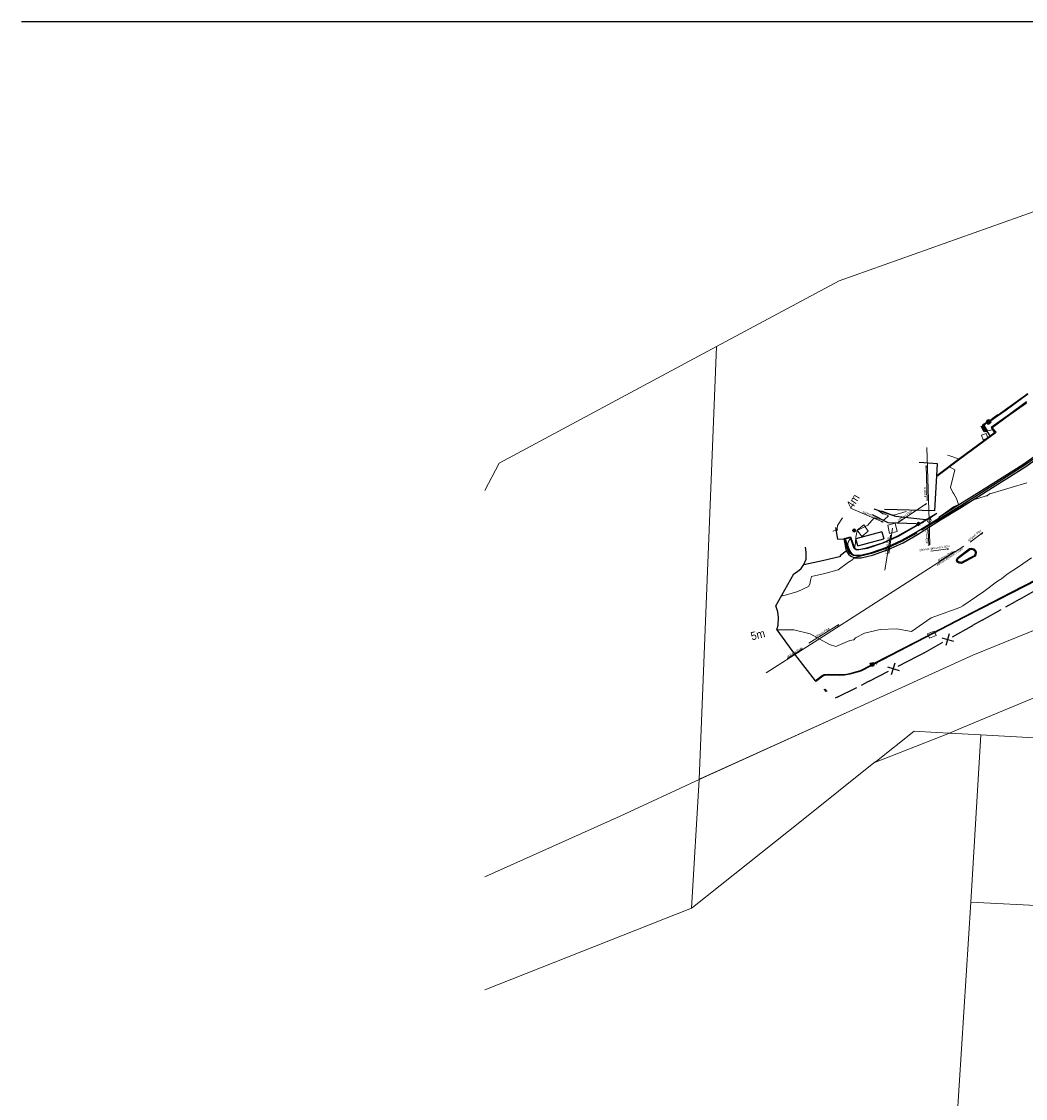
# Model space of a CAD drawing. Header units: millimetres. Extents: x -79464 to -76785, y -3788210 to -3782955.
# Tile 93 of 131: x -79265 to -79080, y -3783948 to -3783750. Entities that reach past the tile are written whole.
import ezdxf
from ezdxf.enums import TextEntityAlignment as Align
from ezdxf.lldxf.tags import DXFTag

# ---------------------------------------------------------------- set-up
doc = ezdxf.new("R2010")
doc.units = ezdxf.units.MM
doc.header["$LTSCALE"] = 8
doc.header["$MEASUREMENT"] = 0
doc.linetypes.add('DASHED', pattern=[0.75, 0.5, -0.25])
for name, color, linetype in [('BUILDINGS', 7, 'Continuous'), ('EDGE OF CONCRETE', 7, 'Continuous'), ('EDGE OF PAVING', 7, 'Continuous'), ('ELECTRICAL', 7, 'Continuous'), ('FENCE', 7, 'Continuous'), ('GCONTOUR1', 7, 'Continuous'), ('GRID', 7, 'Continuous'), ('LEGEND', 7, 'Continuous'), ('MCONTOUR1', 7, 'Continuous'), ('SEWER MANHOLE', 7, 'Continuous'), ('SG GIS CADASTRAL', 7, 'Continuous'), ('STORMWATER MANHOLE', 7, 'Continuous'), ('WALLS', 7, 'Continuous')]:
    doc.layers.add(name, color=color, linetype=linetype)
doc.styles.add('Arial Narrow', font='arial.ttf', dxfattribs={"height": 1})
doc.styles.add('Arial Unicode MS', font='arial.ttf', dxfattribs={"height": 1})
doc.styles.add('Style-Arial', font='arial.ttf')
tags = doc.linetypes.add('DASHED0', pattern=[1, 0.5, -0.5]).pattern_tags.tags
tags[6:7] = [DXFTag(74, 4), DXFTag(75, 0), DXFTag(340, '0'), DXFTag(46, 0.0), DXFTag(50, 0.0), DXFTag(44, 0.0), DXFTag(45, 0.0)]
tags[4:5] = [DXFTag(74, 4), DXFTag(75, 0), DXFTag(340, '0'), DXFTag(46, 0.0), DXFTag(50, 0.0), DXFTag(44, 0.0), DXFTag(45, 0.0)]

# ---------------------------------------------------------------- blocks, each defined once
blk = doc.blocks.new('LAMP POST TMH11.PAT', base_point=(-78906.42, -3783831.88))
at = {"layer": 'LEGEND', "color": 7, "lineweight": 18}
for p, q in [((-78907.42, -3783831.88), (-78907.84, -3783831.88)), ((-78907.13, -3783831.17), (-78907.42, -3783830.87)), ((-78907.09, -3783832.63), (-78907.42, -3783832.89)), ((-78906.42, -3783830.46), (-78906.42, -3783830.87)), ((-78906.42, -3783832.88), (-78906.42, -3783833.3)), ((-78905.42, -3783830.87), (-78905.71, -3783831.17)), ((-78905.71, -3783832.59), (-78905.41, -3783832.88)), ((-78905.42, -3783831.88), (-78905, -3783831.88))]:
    blk.add_line(p, q, dxfattribs=at)
blk.add_circle((-78906.42, -3783831.88, 5.39), 1, dxfattribs=at)
at = {"layer": 'LEGEND', "color": 1, "lineweight": 18}
blk.add_circle((-78906.42, -3783831.88, 5.39), 0.502, dxfattribs=at)
at = {"layer": 'LEGEND', "color": 7, "style": 'Arial Unicode MS', "width": 0.5}
blk.add_text('LP', height=1.254, dxfattribs=at).set_placement((-78904.03, -3783832.18, 5.35), align=Align.BOTTOM_LEFT)

msp = doc.modelspace()

# ---------------------------------------------------------------- linework, layer by layer
at = {"layer": 'BUILDINGS', "color": 6, "lineweight": 25}
for p, q in [((-79096.52, -3783831.3, 4.54), (-79099.91, -3783831.04, 4.54)), ((-79097.02, -3783839.91, 4.64), (-79096.52, -3783831.3, 4.54)), ((-79097.02, -3783839.91, 4.64), (-79106.26, -3783839.67, 4.38)), ((-79106.74, -3783843.78, 4.6), (-79111.52, -3783845.08, 4.53)), ((-79111.17, -3783846.38, 4.6), (-79111.52, -3783845.08, 4.53)), ((-79111.17, -3783846.38, 4.53), (-79106.38, -3783845.08, 4.6)), ((-79106.74, -3783843.78, 4.53), (-79106.38, -3783845.08, 4.6))]:
    msp.add_line(p, q, dxfattribs=at)
at = {"layer": 'EDGE OF CONCRETE', "color": 252, "lineweight": 25}
for p, q in [((-79087.54, -3783823.47, 4.46), (-79087.05, -3783823.15, 4.48)), ((-79087.05, -3783823.15, 4.48), (-79086.74, -3783823.71, 4.56)), ((-79087.13, -3783824.06, 4.54), (-79087.54, -3783823.47, 4.46)), ((-79086.74, -3783823.71, 4.56), (-79087.13, -3783824.06, 4.54)), ((-79108.93, -3783867.89, 5.17), (-79108.33, -3783867.78, 5.08)), ((-79108.72, -3783868.46, 5.2), (-79108.93, -3783867.89, 5.17)), ((-79108.25, -3783868.34, 5.19), (-79108.72, -3783868.46, 5.2)), ((-79108.33, -3783867.78, 5.08), (-79108.25, -3783868.34, 5.19))]:
    msp.add_line(p, q, dxfattribs=at)
at = {"layer": 'EDGE OF CONCRETE', "color": 252, "lineweight": 15}
for p, q in [((-79087.6, -3783825.7, 5.05), (-79088.45, -3783826.02, 4.98)), ((-79087.6, -3783825.7, 5.05), (-79088.45, -3783826.02, 4.98)), ((-79088.13, -3783826.85, 5.05), (-79088.45, -3783826.02, 4.98)), ((-79088.13, -3783826.85, 5.05), (-79088.45, -3783826.02, 4.98)), ((-79088.13, -3783826.85, 4.98), (-79087.29, -3783826.53, 5.05)), ((-79088.13, -3783826.85, 4.98), (-79087.29, -3783826.53, 5.05)), ((-79087.6, -3783825.7, 4.98), (-79087.29, -3783826.53, 5.05)), ((-79087.6, -3783825.7, 4.98), (-79087.29, -3783826.53, 5.05)), ((-79111.29, -3783843.49, 5.05), (-79110.09, -3783842.5, 4.98)), ((-79109.25, -3783843.63, 5.05), (-79110.09, -3783842.5, 4.98)), ((-79104.29, -3783842.21, 4.98), (-79105.68, -3783842.57, 5.05)), ((-79105.33, -3783844.06, 4.98), (-79105.68, -3783842.57, 5.05)), ((-79104.29, -3783842.21, 5.05), (-79103.93, -3783843.7, 4.98)), ((-79111.29, -3783843.49, 4.98), (-79110.44, -3783844.61, 5.05)), ((-79109.25, -3783843.63, 4.98), (-79110.44, -3783844.61, 5.05)), ((-79105.33, -3783844.06, 5.05), (-79103.93, -3783843.7, 4.98)), ((-79098.39, -3783862.52, 5.05), (-79097.13, -3783862.04, 4.98)), ((-79098.39, -3783862.52, 5.05), (-79097.13, -3783862.04, 4.98)), ((-79098.39, -3783862.52, 4.98), (-79098.01, -3783863.33, 5.05)), ((-79098.39, -3783862.52, 4.98), (-79098.01, -3783863.33, 5.05)), ((-79096.75, -3783862.85, 4.98), (-79098.01, -3783863.33, 5.05)), ((-79096.75, -3783862.85, 4.98), (-79098.01, -3783863.33, 5.05)), ((-79096.75, -3783862.85, 5.05), (-79097.13, -3783862.04, 4.98)), ((-79096.75, -3783862.85, 5.05), (-79097.13, -3783862.04, 4.98))]:
    msp.add_line(p, q, dxfattribs=at)
at = {"layer": 'EDGE OF PAVING', "color": 1, "lineweight": 25}
for p, q in [((-79079.93, -3783818.39, 4.51), (-79083.99, -3783821.34, 4.52)), ((-79079.92, -3783818.5, 4.59), (-79083.92, -3783821.4, 4.57)), ((-79083.99, -3783821.34, 4.52), (-79086.85, -3783823.44, 4.51)), ((-79080.16, -3783819.89, 4.57), (-79083.28, -3783822.2, 4.57)), ((-79080.18, -3783820.13, 4.45), (-79083.19, -3783822.28, 4.44)), ((-79083.92, -3783821.4, 4.57), (-79086.87, -3783823.53, 4.54)), ((-79083.28, -3783822.2, 4.57), (-79086.68, -3783824.62, 4.55)), ((-79083.19, -3783822.28, 4.44), (-79086.45, -3783824.65, 4.43)), ((-79088.22, -3783824.2, 4.45), (-79088.26, -3783824.36, 4.45)), ((-79088.26, -3783824.36, 4.45), (-79087.59, -3783825.4, 4.42)), ((-79087.42, -3783823.66, 4.5), (-79088.22, -3783824.2, 4.45)), ((-79087.36, -3783823.73, 4.57), (-79088.13, -3783824.25, 4.49)), ((-79088.13, -3783824.25, 4.49), (-79087.45, -3783825.28, 4.49)), ((-79087.59, -3783825.4, 4.42), (-79087.45, -3783825.28, 4.49)), ((-79087.45, -3783825.28, 4.49), (-79086.88, -3783826.13, 4.43)), ((-79086.68, -3783824.62, 4.55), (-79086.02, -3783825.57, 4.42)), ((-79086.45, -3783824.65, 4.43), (-79085.76, -3783825.48, 4.43)), ((-79086.86, -3783826.19, 4.4), (-79092.43, -3783830.31, 4.5)), ((-79086.84, -3783826.3, 4.43), (-79092.39, -3783830.4, 4.46)), ((-79086.88, -3783826.13, 4.43), (-79086.86, -3783826.19, 4.4)), ((-79086.02, -3783825.57, 4.42), (-79086.86, -3783826.19, 4.4)), ((-79085.94, -3783825.65, 4.42), (-79086.84, -3783826.3, 4.43)), ((-79085.76, -3783825.48, 4.43), (-79085.94, -3783825.65, 4.42)), ((-79080.85, -3783831.38, 4.38), (-79077.5, -3783829.07, 4.33)), ((-79092.43, -3783830.31, 4.5), (-79096.67, -3783833.49, 4.57)), ((-79092.39, -3783830.4, 4.46), (-79096.66, -3783833.58, 4.54)), ((-79080.48, -3783831.9, 4.39), (-79077.17, -3783829.57, 4.36)), ((-79087.91, -3783835.88, 4.47), (-79080.85, -3783831.38, 4.38)), ((-79087.56, -3783836.38, 4.48), (-79080.48, -3783831.9, 4.39)), ((-79092.46, -3783838.71, 4.49), (-79087.91, -3783835.88, 4.47)), ((-79092.13, -3783839.23, 4.52), (-79087.56, -3783836.38, 4.48)), ((-79096.27, -3783841.06, 4.5), (-79092.46, -3783838.71, 4.49)), ((-79108.54, -3783840.62, 4.44), (-79105.63, -3783842.07, 4.53)), ((-79104.18, -3783840.95, 4.53), (-79108.15, -3783839.62, 4.49)), ((-79098.68, -3783841.56, 4.58), (-79104.18, -3783840.95, 4.53)), ((-79098.68, -3783841.56, 4.58), (-79097.88, -3783841.07, 4.56)), ((-79097.88, -3783841.07, 4.56), (-79096.67, -3783840.36, 4.52)), ((-79096.74, -3783840.5, 4.62), (-79097.82, -3783841.18, 4.61)), ((-79095.95, -3783841.6, 4.51), (-79092.13, -3783839.23, 4.52)), ((-79115.25, -3783842.99, 3.93), (-79114.9, -3783845.12, 4.22)), ((-79105.63, -3783842.07, 4.53), (-79100.46, -3783842.27, 4.6)), ((-79103.8, -3783844.49, 4.72), (-79100.31, -3783842.54, 4.63)), ((-79100.26, -3783842.62, 4.71), (-79103.78, -3783844.61, 4.75)), ((-79100.46, -3783842.27, 4.6), (-79100.32, -3783842.51, 4.63)), ((-79100.42, -3783843.86, 4.67), (-79096.29, -3783841.24, 4.63)), ((-79100.32, -3783842.51, 4.63), (-79100.31, -3783842.54, 4.63)), ((-79100.31, -3783842.54, 4.63), (-79099.74, -3783842.26, 4.59)), ((-79099.7, -3783842.29, 4.64), (-79100.26, -3783842.62, 4.71)), ((-79100.18, -3783844.26, 4.56), (-79095.95, -3783841.6, 4.51)), ((-79099.74, -3783842.26, 4.59), (-79098.68, -3783841.56, 4.58)), ((-79098.61, -3783841.65, 4.66), (-79099.7, -3783842.29, 4.64)), ((-79097.82, -3783841.18, 4.61), (-79098.61, -3783841.65, 4.66)), ((-79114.9, -3783845.12, 4.22), (-79113.72, -3783845.07, 4.35)), ((-79113.72, -3783845.07, 4.35), (-79113.31, -3783847.24, 4.41)), ((-79113.6, -3783845.02, 4.34), (-79112.49, -3783844.69, 4.42)), ((-79112.54, -3783844.8, 4.49), (-79113.51, -3783845.13, 4.45)), ((-79111.91, -3783846.63, 4.59), (-79112.54, -3783844.8, 4.49)), ((-79112.49, -3783844.69, 4.42), (-79111.84, -3783846.58, 4.49)), ((-79106.58, -3783845.78, 4.7), (-79103.8, -3783844.49, 4.72)), ((-79103.78, -3783844.61, 4.75), (-79106.58, -3783845.86, 4.78)), ((-79103.07, -3783845.33, 4.74), (-79100.42, -3783843.86, 4.67)), ((-79102.81, -3783845.77, 4.61), (-79100.18, -3783844.26, 4.56)), ((-79120.69, -3783847.54, 4.25), (-79120.79, -3783846.58, 4.25)), ((-79113.51, -3783845.13, 4.45), (-79112.79, -3783847.04, 4.53)), ((-79112.79, -3783847.04, 4.53), (-79112.48, -3783847.6, 4.57)), ((-79111.9, -3783846.64, 4.58), (-79111.91, -3783846.63, 4.59)), ((-79111.83, -3783846.81, 4.6), (-79111.9, -3783846.64, 4.58)), ((-79111.84, -3783846.58, 4.49), (-79111.8, -3783846.62, 4.51)), ((-79111.48, -3783847.11, 4.64), (-79111.83, -3783846.81, 4.6)), ((-79111.8, -3783846.62, 4.51), (-79111.79, -3783846.79, 4.54)), ((-79111.79, -3783846.79, 4.54), (-79111.45, -3783846.98, 4.54)), ((-79111.45, -3783846.98, 4.54), (-79110.96, -3783847.01, 4.59)), ((-79109.46, -3783846.82, 4.7), (-79110.98, -3783847.09, 4.66)), ((-79110.96, -3783847.01, 4.59), (-79109.5, -3783846.72, 4.63)), ((-79109.5, -3783846.72, 4.63), (-79106.58, -3783845.78, 4.7)), ((-79106.58, -3783845.86, 4.78), (-79109.46, -3783846.82, 4.7)), ((-79108.67, -3783847.55, 4.71), (-79105.82, -3783846.62, 4.74)), ((-79108.48, -3783848.07, 4.58), (-79105.61, -3783847.02, 4.62)), ((-79105.82, -3783846.62, 4.74), (-79103.07, -3783845.33, 4.74)), ((-79105.61, -3783847.02, 4.62), (-79102.81, -3783845.77, 4.61)), ((-79092.84, -3783848.53, 4.75), (-79090.66, -3783846.82, 4.72)), ((-79092.74, -3783848.61, 4.88), (-79090.6, -3783847.04, 4.85)), ((-79090.66, -3783846.82, 4.72), (-79090.3, -3783846.76, 4.72)), ((-79090.6, -3783847.04, 4.85), (-79090.26, -3783846.94, 4.85)), ((-79090.3, -3783846.76, 4.72), (-79089.87, -3783846.9, 4.73)), ((-79090.26, -3783846.94, 4.85), (-79089.99, -3783847.04, 4.84)), ((-79089.99, -3783847.04, 4.84), (-79089.67, -3783847.26, 4.86)), ((-79089.87, -3783846.9, 4.73), (-79089.57, -3783847.2, 4.75)), ((-79121.13, -3783849.79, 4.39), (-79120.69, -3783848.78, 4.31)), ((-79121.13, -3783849.79, 4.39), (-79117.66, -3783849.04, 4.39)), ((-79120.69, -3783848.78, 4.31), (-79120.69, -3783847.54, 4.25)), ((-79117.66, -3783849.04, 4.39), (-79114.32, -3783848.27, 4.4)), ((-79114.34, -3783848.06, 4.39), (-79113.31, -3783847.24, 4.41)), ((-79114.32, -3783848.27, 4.4), (-79114.34, -3783848.06, 4.39)), ((-79113.31, -3783847.24, 4.41), (-79112.87, -3783847.9, 4.44)), ((-79112.87, -3783847.9, 4.44), (-79112.45, -3783848.25, 4.46)), ((-79112.48, -3783847.6, 4.57), (-79112.27, -3783847.83, 4.61)), ((-79112.45, -3783848.25, 4.46), (-79112.05, -3783848.42, 4.48)), ((-79112.27, -3783847.83, 4.61), (-79111.96, -3783848.01, 4.63)), ((-79112.05, -3783848.42, 4.48), (-79111.66, -3783848.53, 4.5)), ((-79111.96, -3783848.01, 4.63), (-79111.61, -3783848.07, 4.63)), ((-79111.66, -3783848.53, 4.5), (-79110.54, -3783848.56, 4.54)), ((-79111.61, -3783848.07, 4.63), (-79110.65, -3783848.04, 4.67)), ((-79110.98, -3783847.09, 4.66), (-79111.48, -3783847.11, 4.64)), ((-79110.65, -3783848.04, 4.67), (-79108.67, -3783847.55, 4.71)), ((-79110.54, -3783848.56, 4.54), (-79108.48, -3783848.07, 4.58)), ((-79093.01, -3783848.96, 4.75), (-79092.84, -3783848.53, 4.75)), ((-79092.89, -3783849.33, 4.77), (-79093.01, -3783848.96, 4.75)), ((-79092.87, -3783848.92, 4.89), (-79092.74, -3783848.61, 4.88)), ((-79092.76, -3783849.22, 4.9), (-79092.87, -3783848.92, 4.89)), ((-79089.78, -3783848.17, 4.88), (-79092.17, -3783849.4, 4.91)), ((-79089.73, -3783848.32, 4.75), (-79092.13, -3783849.57, 4.78)), ((-79089.57, -3783847.89, 4.87), (-79089.78, -3783848.17, 4.88)), ((-79089.46, -3783847.98, 4.76), (-79089.73, -3783848.32, 4.75)), ((-79089.67, -3783847.26, 4.86), (-79089.59, -3783847.54, 4.85)), ((-79089.59, -3783847.54, 4.85), (-79089.57, -3783847.89, 4.87)), ((-79089.57, -3783847.2, 4.75), (-79089.41, -3783847.54, 4.75)), ((-79089.41, -3783847.54, 4.75), (-79089.46, -3783847.98, 4.76)), ((-79122.28, -3783851.08, 4.34), (-79121.61, -3783850.49, 4.37)), ((-79121.61, -3783850.49, 4.37), (-79121.13, -3783849.79, 4.39)), ((-79092.54, -3783849.55, 4.79), (-79092.89, -3783849.33, 4.77)), ((-79092.17, -3783849.4, 4.91), (-79092.76, -3783849.22, 4.9)), ((-79092.13, -3783849.57, 4.78), (-79092.54, -3783849.55, 4.79)), ((-79082.93, -3783854.87, 5.08), (-79073.08, -3783849.8, 5.12)), ((-79073.04, -3783849.97, 5.23), (-79082.79, -3783855, 5.26)), ((-79126.24, -3783857.35, 4.57), (-79122.91, -3783851.49, 4.32)), ((-79122.91, -3783851.49, 4.32), (-79122.28, -3783851.08, 4.34)), ((-79091.68, -3783859.42, 5.06), (-79082.93, -3783854.87, 5.08)), ((-79082.79, -3783855, 5.26), (-79091.54, -3783859.48, 5.19)), ((-79125.86, -3783858.48, 4.69), (-79126.24, -3783857.35, 4.57)), ((-79125.77, -3783859.55, 4.81), (-79125.86, -3783858.48, 4.69)), ((-79126.08, -3783861.81, 5), (-79125.85, -3783860.93, 4.9)), ((-79125.85, -3783860.93, 4.9), (-79125.77, -3783859.55, 4.81)), ((-79100.38, -3783863.93, 5.04), (-79091.68, -3783859.42, 5.06)), ((-79091.54, -3783859.48, 5.19), (-79100.36, -3783864.06, 5.18)), ((-79126.08, -3783861.81, 5), (-79122.79, -3783866.26, 5.17)), ((-79108.29, -3783868, 5.12), (-79100.38, -3783863.93, 5.04)), ((-79100.36, -3783864.06, 5.18), (-79108.27, -3783868.18, 5.16)), ((-79122.79, -3783866.26, 5.17), (-79118.99, -3783871.15, 5.24)), ((-79110.7, -3783869.23, 5.15), (-79108.8, -3783868.25, 5.13)), ((-79108.74, -3783868.42, 5.19), (-79110.61, -3783869.4, 5.29)), ((-79118.8, -3783870.96, 5.24), (-79117.7, -3783870.17, 5.21)), ((-79117.63, -3783870.3, 5.37), (-79118.66, -3783871.08, 5.42)), ((-79117.7, -3783870.17, 5.21), (-79117.37, -3783870.01, 5.2)), ((-79117.29, -3783870.16, 5.3), (-79117.63, -3783870.3, 5.37)), ((-79117.37, -3783870.01, 5.2), (-79116.61, -3783869.94, 5.17)), ((-79116.62, -3783870.12, 5.34), (-79117.29, -3783870.16, 5.3)), ((-79114.61, -3783870.18, 5.29), (-79116.62, -3783870.12, 5.34)), ((-79116.61, -3783869.94, 5.17), (-79114.59, -3783870.02, 5.16)), ((-79113.6, -3783870.13, 5.3), (-79114.61, -3783870.18, 5.29)), ((-79114.59, -3783870.02, 5.16), (-79113.57, -3783869.98, 5.16)), ((-79112.64, -3783869.96, 5.28), (-79113.6, -3783870.13, 5.3)), ((-79113.57, -3783869.98, 5.16), (-79112.63, -3783869.83, 5.14)), ((-79110.61, -3783869.4, 5.29), (-79112.64, -3783869.96, 5.28)), ((-79112.63, -3783869.83, 5.14), (-79110.7, -3783869.23, 5.15)), ((-79118.99, -3783871.15, 5.24), (-79118.8, -3783870.96, 5.24)), ((-79118.88, -3783871.31, 5.24), (-79118.99, -3783871.15, 5.24)), ((-79118.66, -3783871.08, 5.42), (-79118.88, -3783871.31, 5.24))]:
    msp.add_line(p, q, dxfattribs=at)
at = {"layer": 'EDGE OF PAVING', "color": 1, "linetype": 'DASHED0', "lineweight": 25}
for p, q in [((-79077.36, -3783829.39, 4.31), (-79080.64, -3783831.65, 4.35)), ((-79080.64, -3783831.65, 4.35), (-79087.71, -3783836.09, 4.43)), ((-79087.71, -3783836.09, 4.43), (-79092.24, -3783838.97, 4.45)), ((-79092.24, -3783838.97, 4.45), (-79096.06, -3783841.32, 4.48))]:
    msp.add_line(p, q, dxfattribs=at)
at = {"layer": 'EDGE OF PAVING', "color": 1, "linetype": 'DASHED', "lineweight": 25}
for p, q in [((-79096.06, -3783841.32, 4.48), (-79100.34, -3783844.02, 4.53)), ((-79113.6, -3783845.02, 4.34), (-79113.72, -3783845.07, 4.35)), ((-79113.63, -3783845.17, 4.32), (-79113.6, -3783845.02, 4.34)), ((-79100.34, -3783844.02, 4.53), (-79103.01, -3783845.47, 4.6)), ((-79113.01, -3783847.06, 4.38), (-79113.63, -3783845.17, 4.32)), ((-79112.65, -3783847.7, 4.42), (-79113.01, -3783847.06, 4.38)), ((-79105.75, -3783846.77, 4.61), (-79108.63, -3783847.75, 4.57)), ((-79103.01, -3783845.47, 4.6), (-79105.75, -3783846.77, 4.61)), ((-79112.32, -3783847.96, 4.44), (-79112.65, -3783847.7, 4.42)), ((-79111.97, -3783848.14, 4.46), (-79112.32, -3783847.96, 4.44)), ((-79111.61, -3783848.21, 4.47), (-79111.97, -3783848.14, 4.46)), ((-79110.6, -3783848.23, 4.5), (-79111.61, -3783848.21, 4.47)), ((-79108.63, -3783847.75, 4.57), (-79110.6, -3783848.23, 4.5))]:
    msp.add_line(p, q, dxfattribs=at)
at = {"layer": 'EDGE OF PAVING', "color": 252, "lineweight": 0}
msp.add_point((-79089.99, -3783847.04, 4.84), dxfattribs=at)
at = {"layer": 'EDGE OF PAVING', "color": 20, "lineweight": 0}
msp.add_point((-79122.79, -3783866.26, 5.17), dxfattribs=at)
at = {"layer": 'ELECTRICAL', "color": 1, "lineweight": 25}
for p, q in [((-79117.35, -3783872.74, 3.42), (-79117.15, -3783872.66, 3.47)), ((-79117.35, -3783872.74, 3.47), (-79117.08, -3783873.12, 3.42)), ((-79116.89, -3783873.03, 3.42), (-79117.15, -3783872.66, 3.47)), ((-79116.89, -3783873.03, 3.47), (-79117.08, -3783873.12, 3.42))]:
    msp.add_line(p, q, dxfattribs=at)
at = {"layer": 'FENCE', "color": 216, "lineweight": 25}
for p, q in [((-79081.41, -3783856.15, 5.21), (-79077.92, -3783854.2, 5.21)), ((-79083.94, -3783857.55, 5.19), (-79082.15, -3783856.56, 5.13)), ((-79081.41, -3783856.15, 5.21), (-79082.15, -3783856.56, 5.21)), ((-79088.31, -3783859.98, 5.19), (-79084.81, -3783858.04, 5.13)), ((-79083.94, -3783857.55, 5.22), (-79083.94, -3783857.55, 5.13)), ((-79088.31, -3783859.98, 5.15), (-79090.09, -3783860.98, 5.13)), ((-79094.95, -3783864.63, 5.11), (-79094.34, -3783862.45, 5.08)), ((-79093.78, -3783863.05, 5.13), (-79090.29, -3783861.09, 5.08)), ((-79090.29, -3783861.09, 5.13), (-79090.09, -3783860.98, 5.08)), ((-79090.29, -3783861.09, 5.16), (-79090.29, -3783861.09, 5.08)), ((-79099, -3783866, 5.1), (-79095.52, -3783864.03, 5.08)), ((-79095.74, -3783863.24, 5.11), (-79093.56, -3783863.85, 5.08)), ((-79103.76, -3783868.47, 5.08), (-79100.21, -3783866.63, 5.21)), ((-79100.21, -3783866.63, 5.09), (-79099.2, -3783866.11, 5.21)), ((-79100.21, -3783866.63, 5.03), (-79100.21, -3783866.63, 5.21)), ((-79099, -3783866, 5.08), (-79099.2, -3783866.11, 5.08)), ((-79105.73, -3783868.59, 5.16), (-79103.57, -3783869.28, 5.21)), ((-79104.99, -3783870.01, 5.16), (-79104.31, -3783867.86, 5.21)), ((-79109.09, -3783871.24, 5.16), (-79105.54, -3783869.4, 5.21)), ((-79114.96, -3783874.14, 5.23), (-79111.37, -3783872.38, 5.31)), ((-79110.47, -3783871.94, 5.22), (-79110.1, -3783871.76, 5.31)), ((-79110.47, -3783871.94, 5.19), (-79110.47, -3783871.94, 5.31)), ((-79109.09, -3783871.24, 5.2), (-79110.1, -3783871.76, 5.21)), ((-79114.96, -3783874.14, 5.3), (-79115.33, -3783874.32, 5.31))]:
    msp.add_line(p, q, dxfattribs=at)
at = {"layer": 'GCONTOUR1', "color": 252, "lineweight": 9, "elevation": 4.5}
for points in [[(-79083.91, -3783821.24), (-79080.67, -3783818.89), (-79080.06, -3783818.44)], [(-79080.17, -3783820.03), (-79081.15, -3783820.68), (-79081.47, -3783820.99), (-79081.49, -3783821), (-79083.23, -3783822.25), (-79084.96, -3783823.5), (-79086.57, -3783824.64), (-79086.41, -3783825.01), (-79087.35, -3783825.19), (-79087.4, -3783825.07), (-79087.93, -3783824.21), (-79087.59, -3783823.8), (-79087.47, -3783823.69), (-79087.43, -3783823.65), (-79087.32, -3783823.78), (-79087.47, -3783823.57), (-79087.33, -3783823.46), (-79087.12, -3783823.28), (-79086.99, -3783823.26), (-79086.98, -3783823.28), (-79086.92, -3783823.33), (-79086.12, -3783822.73), (-79085.43, -3783822.19)], [(-79080.07, -3783834.77), (-79082.96, -3783835.64), (-79086.67, -3783836.72), (-79086.74, -3783836.74), (-79086.95, -3783836.8), (-79087.4, -3783837.16), (-79087.55, -3783837.18), (-79090.08, -3783837.95), (-79092.16, -3783839.17), (-79093.89, -3783840.17), (-79095.99, -3783841.49), (-79097.76, -3783842.39), (-79096.92, -3783841.84), (-79096.56, -3783841.61), (-79096.09, -3783841.31), (-79096.26, -3783841.08), (-79095.78, -3783840.76), (-79093.59, -3783839.16), (-79092.68, -3783838.77), (-79093.03, -3783837.64), (-79093.54, -3783836.78), (-79093.72, -3783836.56), (-79094.16, -3783835.62), (-79093.36, -3783832.39), (-79094.34, -3783831.85), (-79093.47, -3783831.13), (-79093.28, -3783830.99), (-79092.61, -3783830.45), (-79092.64, -3783830.36), (-79094.23, -3783829.82), (-79094.66, -3783829.68)], [(-79102.26, -3783840.06), (-79102.26, -3783840.06), (-79104.57, -3783840.7), (-79105.03, -3783840.57), (-79106.65, -3783840), (-79107.43, -3783839.86), (-79106.55, -3783840.47), (-79106.3, -3783840.44), (-79105.51, -3783840.85), (-79106.25, -3783841.53), (-79106.57, -3783841.6), (-79107.27, -3783841.44), (-79108.18, -3783841.22), (-79108.19, -3783841.23), (-79108.96, -3783842.13), (-79109, -3783842.2), (-79109.31, -3783842.57), (-79111.29, -3783843.55), (-79111.55, -3783844.75), (-79111.63, -3783845.8), (-79111.71, -3783846.54), (-79111.82, -3783846.6), (-79111.85, -3783846.58), (-79111.85, -3783846.58), (-79112.49, -3783844.96), (-79112.95, -3783845.66), (-79113.06, -3783846.32), (-79112.83, -3783847.05), (-79112.56, -3783847.65), (-79112.49, -3783847.75), (-79112.31, -3783847.92), (-79112.21, -3783847.98), (-79111.97, -3783848.11), (-79111.97, -3783848.11), (-79111.89, -3783848.12), (-79111.61, -3783848.18), (-79111.47, -3783848.19), (-79110.64, -3783848.23), (-79111.16, -3783848.36), (-79111.65, -3783848.48), (-79111.7, -3783848.48), (-79111.75, -3783848.51), (-79112.3, -3783848.98), (-79112.88, -3783849.34), (-79114.79, -3783850.74), (-79117.21, -3783851.44), (-79119.69, -3783851.96), (-79119.67, -3783851.99), (-79119.85, -3783852.7), (-79120.01, -3783853.4), (-79120.23, -3783853.81), (-79122.2, -3783854.76), (-79124.29, -3783855.36), (-79125.25, -3783855.62), (-79125.25, -3783855.62)]]:
    msp.add_lwpolyline(points, dxfattribs=at)
at = {"layer": 'GRID', "color": 9}
msp.add_lwpolyline([(-79264.96, -3783750), (-77988.72, -3783750)], dxfattribs=at)
at = {"layer": 'MCONTOUR1', "color": 8, "lineweight": 9}
for points, elevation in [([(-79114.02, -3783841.19), (-79114.94, -3783842.64), (-79115, -3783843.27), (-79114.91, -3783843.47), (-79115.17, -3783843.5), (-79115.79, -3783843.65)], 4), ([(-79079.22, -3783848.56), (-79081.61, -3783850.22), (-79083.74, -3783851.58), (-79084.73, -3783852.41), (-79084.87, -3783852.45), (-79085.2, -3783852.67), (-79085.49, -3783852.87), (-79088.03, -3783854.72), (-79091.89, -3783857.38), (-79092.43, -3783857.69), (-79097.7, -3783859.57), (-79097.7, -3783859.57), (-79101.32, -3783862.09), (-79104.04, -3783861.59), (-79107.05, -3783861.74), (-79109.95, -3783862.38), (-79111.58, -3783863.28), (-79111.88, -3783863.64), (-79112.62, -3783863.73), (-79115.19, -3783864.87), (-79116.37, -3783864.48), (-79119.94, -3783862.54), (-79119.95, -3783862.53), (-79122.94, -3783861.78), (-79125.95, -3783861.76), (-79126.07, -3783861.79)], 5)]:
    msp.add_lwpolyline(points, dxfattribs=dict(at, elevation=elevation))
at = {"layer": 'SEWER MANHOLE', "color": 45, "lineweight": 15}
for p, q in [((-79111.29, -3783843.49, 5.05), (-79110.09, -3783842.5, 4.98)), ((-79109.25, -3783843.63, 5.05), (-79110.09, -3783842.5, 4.98)), ((-79104.29, -3783842.21, 4.98), (-79105.68, -3783842.57, 5.05)), ((-79105.33, -3783844.06, 4.98), (-79105.68, -3783842.57, 5.05)), ((-79104.78, -3783843.09, 4.66), (-79105.44, -3783847.76, 4.6)), ((-79104.29, -3783842.21, 5.05), (-79103.93, -3783843.7, 4.98)), ((-79111.29, -3783843.49, 4.98), (-79110.44, -3783844.61, 5.05)), ((-79109.25, -3783843.63, 4.98), (-79110.44, -3783844.61, 5.05)), ((-79105.33, -3783844.06, 5.05), (-79103.93, -3783843.7, 4.98)), ((-79120.75, -3783865.06, 5.1), (-79091.66, -3783846.39, 4.69)), ((-79120.75, -3783865.06, 5.1), (-79128.03, -3783869.66, 5.1))]:
    msp.add_line(p, q, dxfattribs=at)
for points in [[(-79098.4, -3783838.09), (-79098.6, -3783831.59), (-79098.53, -3783831.91), (-79098.64, -3783831.9), (-79098.6, -3783831.59)], [(-79103.94, -3783842.18), (-79098.53, -3783838.56), (-79098.76, -3783838.79), (-79098.81, -3783838.7), (-79098.53, -3783838.56)], [(-79112.51, -3783839.43), (-79106.52, -3783841.99), (-79106.84, -3783841.92), (-79106.8, -3783841.83), (-79106.52, -3783841.99)], [(-79106.18, -3783850.85), (-79105.14, -3783844.42), (-79105.13, -3783844.75), (-79105.23, -3783844.73), (-79105.14, -3783844.42)], [(-79098.12, -3783846.37), (-79098.24, -3783843.34), (-79098.17, -3783843.66), (-79098.27, -3783843.66), (-79098.24, -3783843.34)], [(-79090.49, -3783845.66), (-79088.19, -3783843.93), (-79088.54, -3783844.09), (-79088.4, -3783844.21), (-79088.19, -3783843.93)], [(-79097.73, -3783847.35), (-79094.48, -3783846.93), (-79094.74, -3783846.91), (-79094.7, -3783847), (-79094.48, -3783846.93)], [(-79096.29, -3783849.27), (-79093.41, -3783847.42), (-79093.61, -3783847.5), (-79093.56, -3783847.55), (-79093.41, -3783847.42)], [(-79120.17, -3783864.26), (-79114.64, -3783860.83), (-79114.88, -3783861.05), (-79114.93, -3783860.96), (-79114.64, -3783860.83)], [(-79124.1, -3783867.07), (-79121.34, -3783865.27), (-79121.58, -3783865.37), (-79121.5, -3783865.43), (-79121.34, -3783865.27)]]:
    msp.add_lwpolyline(points, dxfattribs=at)
at = {"layer": 'SG GIS CADASTRAL', "color": 7, "lineweight": 18}
for p, q in [((-79114.6, -3783797.66), (-79025.52, -3783765.96)), ((-79137.15, -3783809.73), (-79114.6, -3783797.66)), ((-79177.11, -3783831.13), (-79137.15, -3783809.73)), ((-79137.15, -3783809.73), (-79140.37, -3783889.28)), ((-79179.77, -3783836.16), (-79177.11, -3783831.13)), ((-79069.8, -3783858.23), (-79090.04, -3783866.46)), ((-79090.04, -3783866.46), (-79111.96, -3783876.4)), ((-79091.75, -3783879.68), (-79075.97, -3783873.1)), ((-79111.96, -3783876.4), (-79140.37, -3783889.28)), ((-79140.02, -3783889.12), (-79111.96, -3783876.4)), ((-79107.76, -3783885.94), (-79100.81, -3783880.4)), ((-79100.81, -3783880.4), (-79096.73, -3783880.63)), ((-79096.73, -3783880.63), (-79094.34, -3783880.8)), ((-79094.34, -3783880.8), (-79091.75, -3783879.68)), ((-79094.34, -3783880.8), (-79108.22, -3783886.24)), ((-79088.53, -3783881.08), (-79094.34, -3783880.8)), ((-79088.53, -3783881.08), (-79090.4, -3783911.83)), ((-79087.48, -3783881.14), (-79088.53, -3783881.08)), ((-79076.45, -3783881.76), (-79087.48, -3783881.14)), ((-79108.22, -3783886.24), (-79121.21, -3783896.64)), ((-79108.22, -3783886.24), (-79107.76, -3783885.94)), ((-79140.37, -3783889.28), (-79154.89, -3783896.06)), ((-79140.37, -3783889.28), (-79141.74, -3783912.92)), ((-79141.74, -3783912.93), (-79140.37, -3783889.28)), ((-79140.37, -3783889.28), (-79140.02, -3783889.12)), ((-79154.89, -3783896.06), (-79179.77, -3783907.16)), ((-79121.21, -3783896.64), (-79141.56, -3783912.81)), ((-79141.55, -3783912.84), (-79121.21, -3783896.64)), ((-79093.82, -3783965.44), (-79090.4, -3783911.83)), ((-79090.4, -3783911.83), (-79032.84, -3783914.79)), ((-79141.74, -3783912.92), (-79179.77, -3783927.96)), ((-79179.77, -3783927.96), (-79141.74, -3783912.93)), ((-79141.56, -3783912.81), (-79141.74, -3783912.93)), ((-79141.74, -3783912.93), (-79141.55, -3783912.84))]:
    msp.add_line(p, q, dxfattribs=at)
at = {"layer": 'STORMWATER MANHOLE', "color": 216, "lineweight": 15, "elevation": 4.65}
msp.add_lwpolyline([(-79097.95, -3783846.19), (-79098.05, -3783841.67), (-79098.47, -3783828.29)], dxfattribs=at)
at = {"layer": 'STORMWATER MANHOLE', "color": 216, "lineweight": 15}
msp.add_circle((-79098.05, -3783841.67, 4.69), 0.35, dxfattribs=at)
at = {"layer": 'WALLS', "color": 252, "lineweight": 25}
for p, q in [((-79087.91, -3783825.43, 4.38), (-79088.5, -3783824.35, 4.38)), ((-79088.3, -3783824.4, 4.46), (-79087.78, -3783825.36, 4.44)), ((-79087.78, -3783825.36, 4.44), (-79087.91, -3783825.43, 4.38))]:
    msp.add_line(p, q, dxfattribs=at)

# ---------------------------------------------------------------- block references
at = {"xscale": 0.25, "yscale": 0.25}
for p in [(-79087.22, -3783823.46, 4.52), (-79099.99, -3783842.31, 4.56), (-79111.83, -3783843.52, 4.47), (-79108.47, -3783868.19, 5.28)]:
    msp.add_blockref('LAMP POST TMH11.PAT', p, dxfattribs=at)

# ---------------------------------------------------------------- texts
at = {"layer": 'MCONTOUR1', "color": 251, "style": 'Arial Narrow', "width": 0.9}
for s, rotation, p in [('4m', 57.5179, (-79112.08, -3783838.15, 4.28)), ('5m', 14.4293, (-79129.56, -3783862.69, 5))]:
    msp.add_text(s, height=1.5, rotation=rotation, dxfattribs=at).set_placement(p, align=Align.MIDDLE)
at = {"layer": 'SEWER MANHOLE', "color": 1, "style": 'Style-Arial'}
for s, rotation, p in [('100mm Pipe', 338, (-79110.41, -3783840.37, 4.28)), ('200mm Pipe', 35, (-79103.64, -3783841.99, 4.55)), ('100mm Pipe', 83, (-79105.67, -3783847.88, 4.63)), ('400mm Pipe', 41, (-79090.66, -3783845.7, 4.69)), ('200mm @invert 3.49m', 8, (-79099.83, -3783847.48, 4.66)), ('400mm @invert 3.34m', 33, (-79096.49, -3783850.21, 4.76)), ('400mm Pipe', 32, (-79096.23, -3783849.34, 4.74)), ('400mm Pipe', 33, (-79118.86, -3783863.45, 5.01)), ('400mm Pipe', 33, (-79123.94, -3783867.06, 5.17))]:
    msp.add_text(s, height=0.4, rotation=rotation, dxfattribs=at).set_placement(p, align=Align.BOTTOM_LEFT)
at = {"layer": 'STORMWATER MANHOLE', "color": 1, "style": 'Style-Arial'}
for s, p in [('400mm', (-79098.45, -3783837.42, 4.64)), ('400mm Pipe', (-79098.14, -3783845.94, 4.63))]:
    msp.add_text(s, height=0.4, rotation=92, dxfattribs=at).set_placement(p, align=Align.BOTTOM_LEFT)

doc.saveas('drawing.dxf')
